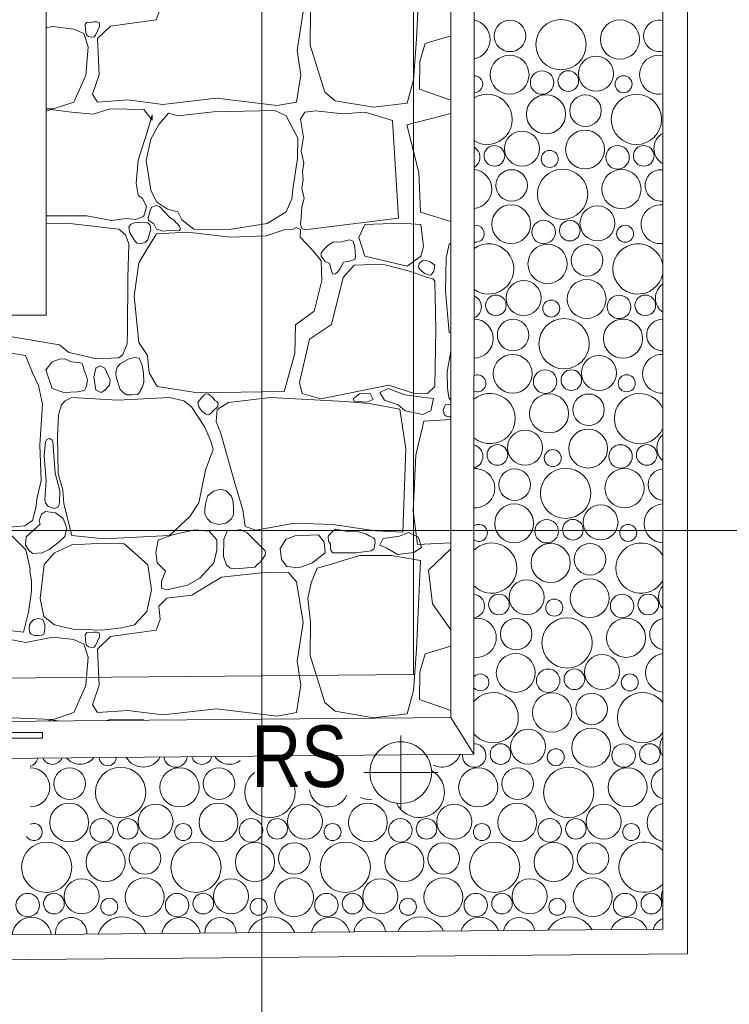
# Model space of a CAD drawing. Header units: millimetres. Extents: x -573548 to 674770, y -210017 to -47794.
# Tile 180 of 234: x 116987 to 118715, y -106175 to -103779. Entities that reach past the tile are written whole.
import ezdxf
from ezdxf.enums import TextEntityAlignment as Align

# ---------------------------------------------------------------- set-up
doc = ezdxf.new("R2010")
doc.units = ezdxf.units.MM
for name, color, linetype, lineweight in [('A.02 RZUT PIWNICY_is$0$_HATCH_Nr_pióra__18', 8, 'Continuous', 9), ('A.02 RZUT PIWNICY_is$0$HATCH_Nr_pióra__18', 8, 'Continuous', 9), ('A.02 RZUT PIWNICY_is$0$OBRYS PARTERU#1_Nr_pióra__1', 8, 'Continuous', 9), ('A.02 RZUT PIWNICY_is$0$opaska_Nr_pióra__1', 8, 'Continuous', 9), ('A.02 RZUT PIWNICY_is$0$opisy inne_Nr_pióra__1', 8, 'Continuous', 9), ('A.02 RZUT PIWNICY_is$0$OSIE_Nr_pióra__1', 8, 'Continuous', 9), ('A.02 RZUT PIWNICY_is$0$RURY SPUSTOWE_Nr_pióra__3', 8, 'Continuous', 9), ('A.02 RZUT PIWNICY_is$0$Structural - Bearing_Nr_pióra__21', 8, 'Continuous', 9), ('A.02 RZUT PIWNICY_is$0$Structural - Grid', 8, 'Continuous', 9), ('A.02 RZUT PIWNICY_is$0$Structural - Grid_Nr_pióra__17', 8, 'Continuous', 9), ('A.02 RZUT PIWNICY_is$0$UZOIM#3_Nr_pióra__2', 8, 'Continuous', 9), ('A.02 RZUT PIWNICY_is$0$WIDOK2_Nr_pióra__251', 8, 'Continuous', 9)]:
    doc.layers.add(name, color=color, linetype=linetype, lineweight=lineweight)
doc.styles.add('A.02 RZUT PIWNICY_is$0$STYL_AUTOMATYCZNY_1', font='arial.ttf')
doc.styles.add('A.02 RZUT PIWNICY_is$0$STYL_AUTOMATYCZNY_4', font='arial.ttf', dxfattribs={"width": 0.8})

# ---------------------------------------------------------------- blocks, each defined once
blk = doc.blocks.new('*X48618')
at = {"layer": 'A.02 RZUT PIWNICY_is$0$HATCH_Nr_pióra__18'}
for centre, radius in [((118751.5, -103818.3), 38.4), ((118875.6, -103839.6), 61.2), ((119019.1, -103827.1), 47.7), ((118750.4, -103912.7), 47.3), ((118960.7, -103910.5), 42.6), ((118829.5, -103931.8), 28.6), ((118893.3, -103928.3), 25.1), ((119028, -103935.9), 20.7), ((118839.1, -104009.1), 47.7), ((118935.2, -104000.3), 38.4), ((119059.3, -104021.6), 61.2), ((118780.7, -104092.5), 42.6), ((118934.1, -104094.7), 47.3), ((118713.3, -104110.3), 25.1), ((118848, -104117.9), 20.7), ((119013.2, -104113.8), 28.6), ((119077, -104110.3), 25.1), ((118755.2, -104182.3), 38.4), ((118879.3, -104203.6), 61.2), ((119022.8, -104191.1), 47.7), ((118754.1, -104276.7), 47.3), ((118964.4, -104274.5), 42.6), ((118833.2, -104295.8), 28.6), ((118897, -104292.2), 25.1), ((119031.7, -104299.9), 20.7), ((118842.8, -104373.1), 47.7), ((118938.9, -104364.3), 38.4), ((118784.4, -104456.5), 42.6), ((118937.9, -104458.7), 47.3), ((118717, -104474.2), 25.1), ((119016.9, -104477.8), 28.6), ((119080.7, -104474.2), 25.1), ((118851.7, -104481.9), 20.7), ((118758.9, -104546.3), 38.4), ((118883, -104567.6), 61.2), ((119026.5, -104555.1), 47.7), ((118757.9, -104640.7), 47.3), ((118968.1, -104638.5), 42.6), ((118836.9, -104659.8), 28.6), ((118900.7, -104656.2), 25.1), ((119035.5, -104663.9), 20.7), ((118846.5, -104737.1), 47.7), ((118942.6, -104728.3), 38.4), ((118788.1, -104820.5), 42.6), ((118941.6, -104822.7), 47.3), ((118720.7, -104838.2), 25.1), ((119020.6, -104841.8), 28.6), ((119084.4, -104838.2), 25.1), ((118855.5, -104845.9), 20.7), ((118762.6, -104910.3), 38.4), ((118886.7, -104931.6), 61.2), ((119030.3, -104919.1), 47.7), ((118761.6, -105004.7), 47.3), ((118971.8, -105002.5), 42.6), ((118840.6, -105023.8), 28.6), ((118904.4, -105020.2), 25.1), ((119039.2, -105027.9), 20.7), ((118850.3, -105101.1), 47.7), ((118946.3, -105092.3), 38.4), ((118791.8, -105184.5), 42.6), ((118945.3, -105186.7), 47.3), ((118724.4, -105202.2), 25.1), ((118859.2, -105209.9), 20.7), ((119024.3, -105205.8), 28.6), ((119088.1, -105202.2), 25.1), ((118766.3, -105274.3), 38.4), ((118890.4, -105295.6), 61.2), ((119034, -105283.1), 47.7), ((118765.3, -105368.7), 47.3), ((118975.5, -105366.5), 42.6), ((118844.3, -105387.8), 28.6), ((118908.1, -105384.2), 25.1), ((119042.9, -105391.9), 20.7), ((118854, -105465.1), 47.7), ((118950, -105456.3), 38.4), ((118795.5, -105548.5), 42.6), ((118949, -105550.7), 47.3), ((118728.1, -105566.2), 25.1), ((118862.9, -105573.9), 20.7), ((119028, -105569.8), 28.6), ((119091.8, -105566.2), 25.1), ((117678.9, -105638.3), 38.4), ((117803, -105659.6), 61.2), ((117946.5, -105647.1), 47.7), ((118042.6, -105638.3), 38.4), ((118674, -105647.1), 47.7), ((118770, -105638.3), 38.4), ((118894.1, -105659.6), 61.2), ((119037.7, -105647.1), 47.7), ((117677.9, -105732.7), 47.3), ((117888.1, -105730.5), 42.6), ((118041.6, -105732.7), 47.3), ((118251.8, -105730.5), 42.6), ((118405.3, -105732.7), 47.3), ((118615.5, -105730.5), 42.6), ((118769, -105732.7), 47.3), ((118979.2, -105730.5), 42.6), ((117756.9, -105751.8), 28.6), ((117820.7, -105748.2), 25.1), ((118120.6, -105751.8), 28.6), ((118184.4, -105748.2), 25.1), ((118484.3, -105751.8), 28.6), ((118548.1, -105748.2), 25.1), ((118848, -105751.8), 28.6), ((118911.8, -105748.2), 25.1), ((117955.5, -105755.9), 20.7), ((118319.2, -105755.9), 20.7), ((118682.9, -105755.9), 20.7), ((119046.6, -105755.9), 20.7), ((117623, -105841.6), 61.2), ((117766.5, -105829.1), 47.7), ((117862.6, -105820.3), 38.4), ((117986.7, -105841.6), 61.2), ((118130.3, -105829.1), 47.7), ((118226.3, -105820.3), 38.4), ((118350.4, -105841.6), 61.2), ((118494, -105829.1), 47.7), ((118590, -105820.3), 38.4), ((118714.1, -105841.6), 61.2), ((118857.7, -105829.1), 47.7), ((118953.7, -105820.3), 38.4), ((117708.1, -105912.5), 42.6), ((117861.6, -105914.7), 47.3), ((118071.8, -105912.5), 42.6), ((118225.3, -105914.7), 47.3), ((118435.5, -105912.5), 42.6), ((118589, -105914.7), 47.3), ((118799.2, -105912.5), 42.6), ((118952.7, -105914.7), 47.3), ((117576.9, -105933.8), 28.6), ((117640.7, -105930.2), 25.1), ((117775.5, -105937.9), 20.7), ((117940.6, -105933.8), 28.6), ((118004.4, -105930.2), 25.1), ((118139.2, -105937.9), 20.7), ((118304.3, -105933.8), 28.6), ((118368.1, -105930.2), 25.1), ((118502.9, -105937.9), 20.7), ((118668, -105933.8), 28.6), ((118731.8, -105930.2), 25.1), ((118866.6, -105937.9), 20.7), ((119031.7, -105933.8), 28.6), ((119095.5, -105930.2), 25.1)]:
    blk.add_circle(centre, radius, dxfattribs=at)
for centre, radius, start, end in [((118655.4, -103827.1), 47.7, 280.2182, 79.7369), ((119115.2, -103818.3), 38.4, 77.8459, 282.1541), ((119114.1, -103912.7), 47.3, 78.9166, 281.0834), ((118664.3, -103935.9), 20.7, 268.6673, 91.2878), ((118695.6, -104021.6), 61.2, 238.7472, 121.2079), ((119144.4, -104092.5), 42.6, 119.7834, 240.2166), ((118649.5, -104113.8), 28.6, 300.046, 59.9092), ((118659.1, -104191.1), 47.7, 275.5485, 84.4066), ((119118.9, -104182.3), 38.4, 83.4612, 276.5388), ((119117.9, -104276.7), 47.3, 83.4617, 276.5383), ((118668, -104299.9), 20.7, 257.9094, 102.0457), ((118699.3, -104385.6), 61.2, 234.4301, 125.525), ((119063, -104385.6), 61.2, 10.1268, 349.8732), ((119148.1, -104456.5), 42.6, 125.7221, 234.2779), ((118653.2, -104477.8), 28.6, 291.4689, 68.4862), ((118662.8, -104555.1), 47.7, 270.9158, 89.0394), ((119122.6, -104546.3), 38.4, 89.0138, 270.9862), ((119121.6, -104640.7), 47.3, 87.9658, 272.0342), ((118671.7, -104663.9), 20.7, 246.694, 113.2612), ((118703, -104749.6), 61.2, 229.8663, 130.0889), ((119066.7, -104749.6), 61.2, 22.5042, 337.4958), ((119151.8, -104820.5), 42.6, 132.1433, 227.8567), ((118656.9, -104841.8), 28.6, 283.374, 76.5811), ((118666.5, -104919.1), 47.7, 266.2891, 93.666), ((119126.3, -104910.3), 38.4, 94.5571, 265.4429), ((119125.3, -105004.7), 47.3, 92.4572, 267.5428), ((118675.5, -105027.9), 20.7, 234.4221, 125.533), ((118706.7, -105113.6), 61.2, 224.9723, 134.9828), ((119070.4, -105113.6), 61.2, 30.3129, 329.6871), ((119155.5, -105184.5), 42.6, 139.2987, 220.7013), ((118660.6, -105205.8), 28.6, 275.5448, 84.4103), ((118670.3, -105283.1), 47.7, 261.6382, 98.3169), ((119130, -105274.3), 38.4, 100.1437, 259.8563), ((119129, -105368.7), 47.3, 96.9639, 263.0361), ((118679.2, -105391.9), 20.7, 219.8299, 140.1253), ((118710.4, -105477.6), 61.2, 219.6176, 140.3376), ((119074.1, -105477.6), 61.2, 36.6101, 323.3899), ((119159.2, -105548.5), 42.6, 147.699, 212.301), ((118664.3, -105569.8), 28.6, 174.2961, 92.1358), ((117573.2, -105569.8), 28.6, 290.1387, 347.7391), ((117637, -105566.2), 25.1, 202.2838, 338.7032), ((117704.4, -105548.5), 42.6, 218.9377, 322.0493), ((117771.7, -105573.9), 20.7, 181.7572, 359.2298), ((117857.9, -105550.7), 47.3, 209.5366, 331.4504), ((117936.9, -105569.8), 28.6, 186.8778, 354.1092), ((118000.7, -105566.2), 25.1, 194.7507, 346.2363), ((118068.1, -105548.5), 42.6, 213.7325, 308.4976), ((118585.3, -105550.7), 47.3, 243.8728, 339.8203), ((117582.8, -105647.1), 47.7, 270.2168, 89.7832), ((118530.4, -105659.6), 61.2, 204.303, 61.0305), ((119133.7, -105638.3), 38.4, 105.8299, 254.1701), ((118166.7, -105659.6), 61.2, 127.6888, 11.4284), ((118310.3, -105647.1), 47.7, 186.9587, 335.9193), ((118406.3, -105638.3), 38.4, 240.3253, 282.5527), ((119132.7, -105732.7), 47.3, 101.5144, 258.4856), ((117591.7, -105755.9), 20.7, 211.7892, 114.978), ((119077.8, -105841.6), 61.2, 42.0857, 317.9143), ((119162.9, -105912.5), 42.6, 158.8097, 201.1903), ((117586.5, -106011.1), 47.7, 6.828, 174.159), ((117682.6, -106002.3), 38.4, 356.4161, 184.5709), ((117806.7, -106023.6), 61.2, 19.1847, 161.8023), ((117950.3, -106011.1), 47.7, 10.6302, 170.3568), ((118046.3, -106002.3), 38.4, 1.099, 179.888), ((118170.4, -106023.6), 61.2, 22.3104, 158.6765), ((118314, -106011.1), 47.7, 14.4782, 166.5088), ((118410, -106002.3), 38.4, 5.786, 175.2009), ((118534.1, -106023.6), 61.2, 25.5061, 155.4809), ((118677.7, -106011.1), 47.7, 18.3917, 162.5953), ((118773.7, -106002.3), 38.4, 10.5089, 170.478), ((118897.8, -106023.6), 61.2, 28.7873, 152.1997), ((119041.4, -106011.1), 47.7, 22.3937, 158.5933), ((119137.4, -106002.3), 38.4, 111.6816, 165.6851)]:
    blk.add_arc(centre, radius, start, end, dxfattribs=at)
blk = doc.blocks.new('A.02 RZUT PIWNICY_is$0$Wypełnienie_12_1')
at = {"layer": 'A.02 RZUT PIWNICY_is$0$HATCH_Nr_pióra__18'}
blk.add_blockref('*X48618', (0, 0), dxfattribs=at)
blk = doc.blocks.new('*X48622')
at = {"layer": 'A.02 RZUT PIWNICY_is$0$_HATCH_Nr_pióra__18'}
for p, q in [((118524, -103825.3), (118533.4, -103609.2)), ((117899.4, -103753.1), (117889.9, -103779.1)), ((118232.9, -103854.2), (118247.4, -103760.1)), ((118265.9, -103759.8), (118264.3, -103840.6)), ((117720.8, -103784.9), (117716.9, -103790.6)), ((117729.7, -103785.6), (117720.8, -103784.9)), ((117738.1, -103783.8), (117729.7, -103785.6)), ((117745, -103784.1), (117738.1, -103783.8)), ((117747.1, -103784.9), (117745, -103784.1)), ((117750.5, -103785.4), (117747.1, -103784.9)), ((117751.5, -103789.5), (117750.5, -103785.4)), ((117889.9, -103779.1), (117778.5, -103794.4)), ((117621.8, -103799), (117638.1, -103795.6)), ((117638.1, -103795.6), (117688.9, -103801.8)), ((117688.9, -103801.8), (117713.2, -103812.9)), ((117716.9, -103790.6), (117717.4, -103801.7)), ((117717.4, -103801.7), (117718.2, -103810.5)), ((117718.2, -103810.5), (117720.8, -103816.6)), ((117742, -103816.6), (117751.7, -103795.1)), ((117778.5, -103794.4), (117747.1, -103824.9)), ((117751.7, -103795.1), (117751.5, -103789.5)), ((117713.2, -103812.9), (117724, -103844.7)), ((117720.8, -103816.6), (117725.2, -103819.8)), ((117725.2, -103819.8), (117732.1, -103821.3)), ((117732.1, -103821.3), (117738.3, -103820.3)), ((117738.3, -103820.3), (117742, -103816.6)), ((117747.1, -103824.9), (117750.8, -103913.3)), ((118516.2, -103925.5), (118524, -103825.3)), ((118607.3, -103818.1), (118544.4, -103836.9)), ((117724, -103844.7), (117718.6, -103914.1)), ((118241.6, -103913.3), (118232.9, -103854.2)), ((118264.3, -103840.6), (118300.2, -103954.9)), ((118544.4, -103836.9), (118531.9, -103881)), ((118531.9, -103881), (118531.1, -103948.2)), ((117718.6, -103914.1), (117688.9, -103979.7)), ((117750.8, -103913.3), (117734.3, -103960.3)), ((118231.3, -103979.7), (118241.6, -103913.3)), ((118500.6, -103982.3), (118516.2, -103925.5)), ((118531.1, -103948.2), (118607.3, -103974.7)), ((117734.3, -103960.3), (117747.1, -103979.7)), ((117747.1, -103979.7), (117821, -103974.3)), ((117821, -103974.3), (117906, -103985.1)), ((117906, -103985.1), (118036.5, -103970.2)), ((118036.5, -103970.2), (118184.2, -103988)), ((118300.2, -103954.9), (118325.8, -103976.4)), ((118325.8, -103976.4), (118419.1, -103992.1)), ((117638.9, -103996.2), (117621.8, -103995.5)), ((117633.2, -103997.5), (117621.8, -104001.8)), ((117683.5, -104004.1), (117633.2, -103997.5)), ((117688.9, -103979.7), (117638.9, -103996.2)), ((117777.6, -103996.2), (117736.4, -104009)), ((117859.4, -103997.5), (117777.6, -103996.2)), ((117879.6, -104023.5), (117859.4, -103997.5)), ((118178.9, -103999.5), (118029.4, -104003.2)), ((118206.5, -104012.7), (118178.9, -103999.5)), ((118184.2, -103988), (118231.3, -103979.7)), ((118277.5, -104001.1), (118251.5, -104003.7)), ((118344.8, -104008.2), (118277.5, -104001.1)), ((118419.1, -103992.1), (118500.6, -103982.3)), ((117736.4, -104009), (117683.5, -104004.1)), ((117868.9, -104050.3), (117880, -104010.3)), ((117880, -104010.3), (117879.6, -104023.5)), ((117920, -104006.5), (117896.1, -104033.8)), ((117942.3, -104012.7), (117920, -104006.5)), ((118029.4, -104003.2), (117942.3, -104012.7)), ((118235, -104067.2), (118206.5, -104012.7)), ((118251.5, -104003.7), (118241.5, -104021.1)), ((118241.5, -104021.1), (118248.2, -104064.5)), ((118397.7, -104004.1), (118344.8, -104008.2)), ((118465.2, -104024.3), (118397.7, -104004.1)), ((118479.6, -104262.1), (118465.2, -104024.3)), ((118500, -104034.8), (118607.3, -104006.8)), ((117896.1, -104033.8), (117876.3, -104069.7)), ((118529.5, -104150.4), (118500, -104034.8)), ((117846.2, -104120.5), (117868.9, -104050.3)), ((117876.3, -104069.7), (117865.1, -104121.3)), ((118233.8, -104116.8), (118235, -104067.2)), ((118248.2, -104064.5), (118242.7, -104098.8)), ((117841.2, -104177), (117846.2, -104120.5)), ((117865.1, -104121.3), (117876.7, -104193.5)), ((118223, -104185.7), (118233.8, -104116.8)), ((118242.7, -104098.8), (118249.4, -104128)), ((118249.4, -104128), (118246.1, -104148.2)), ((118248, -104168), (118244.4, -104188.7)), ((118246.1, -104148.2), (118248, -104168)), ((118533.3, -104247.2), (118529.5, -104150.4)), ((117845.7, -104205.9), (117841.2, -104177)), ((117876.7, -104193.5), (117890.7, -104222.4)), ((118219.7, -104214.6), (118223, -104185.7)), ((118244.4, -104188.7), (118250, -104214.1)), ((117857.3, -104215), (117845.7, -104205.9)), ((117866, -104234), (117857.3, -104215)), ((118206.5, -104246.8), (118219.7, -104214.6)), ((118250, -104214.1), (118244.2, -104234.7)), ((117859.4, -104256.7), (117866, -104234)), ((117875.6, -104241.1), (117870.4, -104261.6)), ((117879.3, -104234.8), (117875.6, -104241.1)), ((117889.4, -104231.3), (117879.3, -104234.8)), ((117898.1, -104233.9), (117889.4, -104231.3)), ((117890.7, -104222.4), (117917.6, -104240.2)), ((117922.4, -104259.5), (117898.1, -104233.9)), ((117917.6, -104240.2), (117942.3, -104246.8)), ((118244.2, -104234.7), (118242.4, -104259.9)), ((117621.8, -104256.5), (117721.1, -104256.3)), ((117721.1, -104256.3), (117780.9, -104267.8)), ((117780.9, -104267.8), (117816.4, -104262.9)), ((117816.4, -104262.9), (117840, -104265.4)), ((117840, -104265.4), (117859.4, -104256.7)), ((117870.4, -104261.6), (117870.7, -104266.7)), ((117927.5, -104263.3), (117922.4, -104259.5)), ((117934.7, -104267.9), (117927.5, -104263.3)), ((117942.3, -104246.8), (117951.8, -104266.2)), ((118160.3, -104275.3), (118206.5, -104246.8)), ((118242.4, -104259.9), (118241.5, -104277.7)), ((118251.5, -104290.6), (118479.6, -104262.1)), ((118607.3, -104270.4), (118533.3, -104247.2)), ((117679.8, -104275.3), (117621.8, -104275.5)), ((117798.7, -104288.5), (117679.8, -104275.3)), ((117814.6, -104302.6), (117798.7, -104288.5)), ((117827.3, -104277), (117822.7, -104283.7)), ((117822.7, -104283.7), (117825.6, -104297.8)), ((117835.8, -104273.6), (117827.3, -104277)), ((117856.8, -104271.4), (117835.8, -104273.6)), ((117869.3, -104273.6), (117856.8, -104271.4)), ((117875.3, -104279.3), (117869.3, -104273.6)), ((117869.3, -104314.9), (117876.8, -104288.3)), ((117870.7, -104266.7), (117873.9, -104269.6)), ((117873.9, -104269.6), (117884, -104275.7)), ((117876.8, -104288.3), (117875.3, -104279.3)), ((117884, -104275.7), (117890.5, -104289)), ((117890.5, -104289), (117899.8, -104291)), ((117937.2, -104272.5), (117934.7, -104267.9)), ((117942.4, -104276.9), (117937.2, -104272.5)), ((117946.1, -104282.2), (117942.4, -104276.9)), ((117948.2, -104286.7), (117946.1, -104282.2)), ((117948.3, -104289.9), (117948.2, -104286.7)), ((117951.8, -104266.2), (117981.1, -104288.9)), ((117981.1, -104288.9), (118067.8, -104289.7)), ((118067.8, -104289.7), (118160.3, -104275.3)), ((118222.9, -104288.7), (118201.2, -104290.1)), ((118230.3, -104284.9), (118222.9, -104288.7)), ((118240.9, -104289.4), (118230.3, -104284.9)), ((118240.4, -104307.9), (118240.9, -104289.4)), ((118241.5, -104277.7), (118244.4, -104286.9)), ((118244.4, -104286.9), (118251.5, -104290.6)), ((118397.7, -104277.7), (118383.3, -104309.3)), ((118486.6, -104274.3), (118397.7, -104277.7)), ((118533.9, -104277.7), (118486.6, -104274.3)), ((118540.6, -104331.3), (118533.9, -104277.7)), ((117823.1, -104324.2), (117814.6, -104302.6)), ((117825.6, -104297.8), (117835.8, -104314.9)), ((117890.7, -104300), (117869.3, -104334.3)), ((117965.9, -104295.9), (117890.7, -104300)), ((117899.8, -104291), (117905.4, -104293.2)), ((117905.4, -104293.2), (117913.6, -104292.7)), ((117913.6, -104292.7), (117945.9, -104291.8)), ((117945.9, -104291.8), (117948.3, -104289.9)), ((118070.7, -104307.9), (117965.9, -104295.9)), ((118157.8, -104305), (118070.7, -104307.9)), ((118201.2, -104290.1), (118157.8, -104305)), ((118270.9, -104340.5), (118240.4, -104307.9)), ((118383.3, -104309.3), (118397.7, -104354.3)), ((117820.9, -104408.3), (117823.1, -104324.2)), ((117835.8, -104314.9), (117842.6, -104322.6)), ((117842.6, -104322.6), (117853.4, -104323.8)), ((117869.3, -104334.3), (117847.8, -104370.6)), ((117853.4, -104323.8), (117863.5, -104320.5)), ((117863.5, -104320.5), (117869.3, -104314.9)), ((118308.5, -104327.6), (118297.3, -104338.8)), ((118320.6, -104320), (118308.5, -104327.6)), ((118328.4, -104319.8), (118320.6, -104320)), ((118337.8, -104320.7), (118328.4, -104319.8)), ((118360.2, -104314.9), (118337.8, -104320.7)), ((118369.5, -104318), (118360.2, -104314.9)), ((118373.2, -104332), (118369.5, -104318)), ((118374.7, -104354.6), (118373.2, -104332)), ((118533.9, -104354.3), (118540.6, -104331.3)), ((118602.8, -104325.2), (118595.6, -104358.8)), ((118607.3, -104323.1), (118602.8, -104325.2)), ((118291.6, -104365.7), (118270.9, -104340.5)), ((118297.3, -104338.8), (118291.5, -104347.4)), ((118291.5, -104347.4), (118291.6, -104354.3)), ((118291.6, -104354.3), (118301.4, -104367)), ((118363.8, -104365.8), (118374.3, -104361.4)), ((118374.3, -104361.4), (118374.7, -104354.6)), ((118397.7, -104354.3), (118500.8, -104378.8)), ((118500.8, -104378.8), (118533.9, -104354.3)), ((118595.6, -104358.8), (118594, -104439.7)), ((117847.8, -104370.6), (117835.8, -104452)), ((118293.2, -104414), (118291.6, -104365.7)), ((118301.4, -104367), (118311.4, -104372.1)), ((118311.4, -104372.1), (118317.6, -104392.5)), ((118332.1, -104392.7), (118338, -104384.4)), ((118338, -104384.4), (118346.1, -104368.8)), ((118371.6, -104376.4), (118345.2, -104406.1)), ((118346.1, -104368.8), (118363.8, -104365.8)), ((118440.2, -104373.9), (118371.6, -104376.4)), ((118506.2, -104390.9), (118440.2, -104373.9)), ((118528.7, -104382.3), (118530.4, -104372.5)), ((118533.9, -104388.6), (118528.7, -104382.3)), ((118530.4, -104372.5), (118537.7, -104365.8)), ((118537.7, -104365.8), (118547.7, -104364.6)), ((118547.7, -104364.6), (118556.9, -104367.9)), ((118556.9, -104367.9), (118568, -104376.4)), ((118568, -104376.4), (118566.1, -104390.6)), ((117819.6, -104533.9), (117820.9, -104408.3)), ((118345.2, -104406.1), (118316.3, -104520.9)), ((118317.6, -104392.5), (118319.8, -104398)), ((118319.8, -104398), (118326.4, -104397.2)), ((118326.4, -104397.2), (118332.1, -104392.7)), ((118550.8, -104406.1), (118506.2, -104390.9)), ((118543, -104396.3), (118533.9, -104388.6)), ((118554.2, -104400.3), (118543, -104396.3)), ((118564.2, -104409.9), (118550.8, -104406.1)), ((118559.2, -104399.7), (118554.2, -104400.3)), ((118561.8, -104396.8), (118559.2, -104399.7)), ((118566.1, -104390.6), (118561.8, -104396.8)), ((118274.6, -104487.9), (118293.2, -104414)), ((118568.4, -104414.9), (118564.2, -104409.9)), ((118568.6, -104418.9), (118568.4, -104414.9)), ((118569, -104452.8), (118568.6, -104418.9)), ((117835.8, -104452), (117847.4, -104564.7)), ((118570.6, -104532.5), (118569, -104452.8)), ((118594, -104439.7), (118602.8, -104539.9)), ((118228.8, -104521.7), (118274.6, -104487.9)), ((118227.2, -104591.5), (118228.8, -104521.7)), ((118316.3, -104520.9), (118262.7, -104556.8)), ((117480.8, -104541.1), (117654.2, -104570.6)), ((117818.8, -104567.5), (117819.6, -104533.9)), ((118568.1, -104671.6), (118570.6, -104532.5)), ((118602.8, -104539.9), (118607.3, -104540.9)), ((117654.2, -104570.6), (117677.1, -104588.8)), ((117808.8, -104593.7), (117818.8, -104567.5)), ((117847.4, -104564.7), (117868.9, -104596.4)), ((118262.7, -104556.8), (118239.1, -104662.1)), ((117571.2, -104596), (117514.3, -104586.9)), ((117588.2, -104638.1), (117571.2, -104596)), ((117677.1, -104588.8), (117706.8, -104595.7)), ((117706.8, -104595.7), (117743.5, -104604.1)), ((117798.7, -104602.2), (117808.8, -104593.7)), ((117837.8, -104601), (117823.2, -104604.2)), ((117848.1, -104602.4), (117837.8, -104601)), ((117868.9, -104596.4), (117873, -104638.1)), ((118201.2, -104683.9), (118227.2, -104591.5)), ((118607.3, -104585.7), (118598.6, -104635.9)), ((117636.5, -104611.3), (117621.2, -104630.7)), ((117654.1, -104605.3), (117636.5, -104611.3)), ((117667.4, -104604.3), (117654.1, -104605.3)), ((117670.3, -104605.6), (117667.4, -104604.3)), ((117683.5, -104611.3), (117670.3, -104605.6)), ((117705.1, -104613.8), (117683.5, -104611.3)), ((117709.1, -104615.8), (117705.1, -104613.8)), ((117713, -104625), (117709.1, -104615.8)), ((117714.5, -104632.8), (117713, -104625)), ((117753.1, -104621.6), (117743, -104627)), ((117743.5, -104604.1), (117798.7, -104602.2)), ((117764.8, -104627), (117753.1, -104621.6)), ((117795.2, -104623.8), (117792.6, -104632.7)), ((117802, -104616.7), (117795.2, -104623.8)), ((117823.2, -104604.2), (117802, -104616.7)), ((117852.3, -104612.5), (117848.1, -104602.4)), ((117855.3, -104620.3), (117852.3, -104612.5)), ((117858.8, -104639.1), (117855.3, -104620.3)), ((117603.4, -104669.1), (117588.2, -104638.1)), ((117621.2, -104630.7), (117636.5, -104676.9)), ((117719.7, -104646.3), (117714.5, -104632.8)), ((117722.3, -104656.3), (117719.7, -104646.3)), ((117743, -104627), (117737.6, -104648.9)), ((117737.6, -104648.9), (117743, -104680.6)), ((117778, -104655.1), (117764.8, -104627)), ((117792.6, -104632.7), (117791.3, -104641.5)), ((117791.3, -104641.5), (117792.9, -104651.3)), ((117859.8, -104661.3), (117858.8, -104639.1)), ((117873, -104638.1), (117892.4, -104672)), ((118598.6, -104635.9), (118599.1, -104675.5)), ((117612.9, -104714.5), (117603.4, -104669.1)), ((117717.8, -104676.9), (117720.1, -104670.3)), ((117720.1, -104670.3), (117722.3, -104656.3)), ((117764.8, -104680.6), (117776, -104668.3)), ((117776, -104668.3), (117778, -104655.1)), ((117792.9, -104651.3), (117802, -104678.6)), ((117852.3, -104678.6), (117856, -104672.2)), ((117856, -104672.2), (117859.8, -104661.3)), ((117892.4, -104672), (117991, -104687.3)), ((118239.1, -104662.1), (118245.3, -104688.9)), ((118290.7, -104701.3), (118455.9, -104668.3)), ((118455.9, -104668.3), (118515.3, -104688.1)), ((118550.8, -104688.9), (118568.1, -104671.6)), ((117636.5, -104676.9), (117664.5, -104686.4)), ((117664.5, -104686.4), (117698.4, -104684.4)), ((117698.4, -104684.4), (117710.3, -104682.3)), ((117710.3, -104682.3), (117716.1, -104680)), ((117716.1, -104680), (117717.8, -104676.9)), ((117743, -104680.6), (117756, -104686.1)), ((117756, -104686.1), (117764.8, -104680.6)), ((117802, -104678.6), (117809.7, -104686.9)), ((117809.7, -104686.9), (117818.4, -104691.6)), ((117818.4, -104691.6), (117830.8, -104691.7)), ((117830.8, -104691.7), (117844.5, -104691.4)), ((117844.5, -104691.4), (117847.3, -104688.1)), ((117847.3, -104688.1), (117850.3, -104684.1)), ((117850.3, -104684.1), (117852.3, -104678.6)), ((117991, -104687.3), (118201.2, -104683.9)), ((118006.5, -104691.7), (118001, -104698.8)), ((118011.8, -104689.5), (118006.5, -104691.7)), ((118017.1, -104690.6), (118011.8, -104689.5)), ((118027.8, -104698.8), (118017.1, -104690.6)), ((118245.3, -104688.9), (118290.7, -104701.3)), ((118369.5, -104701.7), (118384.7, -104689.4)), ((118384.7, -104689.4), (118411.2, -104688.4)), ((118411.2, -104688.4), (118418, -104703.1)), ((118454.3, -104676.2), (118434.2, -104686.5)), ((118434.2, -104686.5), (118446, -104705.1)), ((118495.6, -104691.9), (118454.3, -104676.2)), ((118537.8, -104697.7), (118495.6, -104691.9)), ((118515.3, -104688.1), (118550.8, -104688.9)), ((118599.1, -104675.5), (118602.4, -104698.8)), ((117606.7, -104813.2), (117612.9, -104714.5)), ((117659.2, -104716.1), (117652.1, -104740.9)), ((117667.8, -104706.2), (117659.2, -104716.1)), ((117684.3, -104698.8), (117667.8, -104706.2)), ((117796.6, -104705), (117684.3, -104698.8)), ((117922.4, -104698.8), (117796.6, -104705)), ((117956.8, -104706.2), (117922.4, -104698.8)), ((117975.8, -104721.1), (117956.8, -104706.2)), ((118008.4, -104771), (117975.8, -104721.1)), ((117995, -104704.9), (117991.5, -104710.4)), ((117991.5, -104710.4), (117993.3, -104720.8)), ((117993.3, -104720.8), (118001, -104731.8)), ((118001, -104698.8), (117995, -104704.9)), ((118032.4, -104705.3), (118027.8, -104698.8)), ((118027.8, -104731.8), (118039.6, -104720.4)), ((118037.3, -104707.9), (118032.4, -104705.3)), ((118040.4, -104713.2), (118037.3, -104707.9)), ((118066.2, -104710.8), (118038.5, -104727.3)), ((118039.6, -104720.4), (118040.4, -104713.2)), ((118168.1, -104698.8), (118066.2, -104710.8)), ((118350.2, -104707.9), (118168.1, -104698.8)), ((118408.4, -104713.3), (118350.2, -104707.9)), ((118371.9, -104707.1), (118369.5, -104701.7)), ((118401.9, -104709.5), (118371.9, -104707.1)), ((118418, -104703.1), (118401.9, -104709.5)), ((118483, -104726.4), (118408.4, -104713.3)), ((118446, -104705.1), (118478.9, -104715.9)), ((118478.9, -104715.9), (118496.1, -104730.6)), ((118565.2, -104700.7), (118537.8, -104697.7)), ((118558.9, -104730.6), (118565.2, -104700.7)), ((118591.5, -104720.5), (118588.7, -104729.7)), ((118594.3, -104715.4), (118591.5, -104720.5)), ((118601, -104714.3), (118594.3, -104715.4)), ((118607.3, -104716.3), (118601, -104714.3)), ((118602.4, -104698.8), (118607.3, -104705.5)), ((117652.1, -104740.9), (117649.3, -104792.9)), ((118001, -104731.8), (118010.3, -104739.2)), ((118010.3, -104739.2), (118015, -104740.6)), ((118015, -104740.6), (118019.9, -104739.1)), ((118019.9, -104739.1), (118023.3, -104735.6)), ((118023.3, -104735.6), (118027.8, -104731.8)), ((118038.5, -104727.3), (118035.6, -104756.6)), ((118498, -104823.5), (118483, -104726.4)), ((118496.1, -104730.6), (118539.2, -104739.4)), ((118539.2, -104739.4), (118558.9, -104730.6)), ((118588.7, -104729.7), (118591.5, -104740.7)), ((118591.5, -104740.7), (118595.5, -104743.6)), ((118595.5, -104743.6), (118602.2, -104745.2)), ((118035.6, -104756.6), (118047.4, -104785.9)), ((118541.8, -104756.1), (118522.4, -104839)), ((118607.3, -104752.1), (118541.8, -104756.1)), ((118602.2, -104745.2), (118607.3, -104745.4)), ((117649.3, -104792.9), (117651.3, -104883.3)), ((118022.8, -104804.9), (118008.4, -104771)), ((118047.4, -104785.9), (118083.1, -104912.2)), ((117610, -104900.7), (117606.7, -104813.2)), ((117620.4, -104806.6), (117617.3, -104840.2)), ((117623.5, -104800.7), (117620.4, -104806.6)), ((117630.1, -104798.3), (117623.5, -104800.7)), ((117636.4, -104802.5), (117630.1, -104798.3)), ((117638.1, -104806.6), (117636.4, -104802.5)), ((117643.4, -104882.3), (117638.1, -104806.6)), ((118028.6, -104824.7), (118022.8, -104804.9)), ((117617.3, -104840.2), (117621.9, -104901)), ((118009.6, -104875.5), (118028.6, -104824.7)), ((118490.1, -105026.2), (118498, -104823.5)), ((118522.4, -104839), (118515.9, -104974.7)), ((117654.7, -104925.7), (117643.4, -104882.3)), ((117651.3, -104883.3), (117662.5, -104923)), ((117993.9, -104954.7), (118009.6, -104875.5)), ((117598.9, -104945.7), (117610, -104900.7)), ((117621.9, -104901), (117618.3, -104947)), ((118083.1, -104912.2), (118100.4, -104971.7)), ((117654.5, -104954.7), (117654.7, -104925.7)), ((117662.5, -104923), (117664.5, -104957.2)), ((118029.4, -104926.4), (118014.8, -104938.3)), ((118046.4, -104921.5), (118029.4, -104926.4)), ((118060.2, -104925.7), (118046.4, -104921.5)), ((118073.5, -104938.3), (118060.2, -104925.7)), ((117596.8, -104967.1), (117598.9, -104945.7)), ((117618.3, -104947), (117620.4, -104954.7)), ((117620.4, -104954.7), (117626.5, -104963.3)), ((117651.6, -104964.1), (117654.5, -104954.7)), ((117664.5, -104957.2), (117684.3, -105034.4)), ((117971.6, -104988.2), (117993.9, -104954.7)), ((118010.1, -104957.8), (118008.2, -104969.9)), ((118014.8, -104938.3), (118010.1, -104957.8)), ((118077.3, -104952.7), (118073.5, -104938.3)), ((118077.8, -104968.3), (118077.3, -104952.7)), ((117588.2, -104998.1), (117596.8, -104967.1)), ((117610.3, -104982.5), (117607.3, -104991.5)), ((117620.4, -104975.9), (117610.3, -104982.5)), ((117632.7, -104977.4), (117620.4, -104975.9)), ((117626.5, -104963.3), (117643.1, -104968.4)), ((117644.4, -104979.3), (117632.7, -104977.4)), ((117643.1, -104968.4), (117651.6, -104964.1)), ((117662.8, -104993.1), (117644.4, -104979.3)), ((118008.2, -104969.9), (118008, -104982.3)), ((118008, -104982.3), (118014.8, -104993.5)), ((118073.5, -104993.5), (118077.9, -104983.3)), ((118077.9, -104983.3), (118077.8, -104968.3)), ((118100.4, -104971.7), (118106.2, -105012.5)), ((118515.9, -104974.7), (118525.9, -105056.4)), ((117570, -105010.9), (117588.2, -104998.1)), ((117607.3, -105006.8), (117572.7, -105037.5)), ((117607.3, -104991.5), (117605, -104998.6)), ((117605, -104998.6), (117607.3, -105006.8)), ((117671.7, -105016.5), (117662.8, -104993.1)), ((117922.4, -105034.4), (117971.6, -104988.2)), ((118014.8, -104993.5), (118023.5, -105002.9)), ((118023.5, -105002.9), (118042.1, -105007.5)), ((118042.1, -105007.5), (118059.8, -105004.1)), ((118059.8, -105004.1), (118073.5, -104993.5)), ((118132.2, -105021.2), (118226.3, -105003.9)), ((118226.3, -105003.9), (118320, -105007.2)), ((118320, -105007.2), (118423.7, -105022.9)), ((117522.1, -105014.6), (117570, -105010.9)), ((117667, -105036.6), (117671.7, -105016.5)), ((117929.1, -105032.4), (117894.9, -105046)), ((117984, -105020.8), (117929.1, -105032.4)), ((118019.1, -105023.7), (117984, -105020.8)), ((118037.7, -105045.1), (118019.1, -105023.7)), ((118063.7, -105022.4), (118054.4, -105043.1)), ((118079.9, -105023), (118063.7, -105022.4)), ((118094.3, -105019.3), (118079.9, -105023)), ((118111.6, -105027.8), (118094.3, -105019.3)), ((118106.2, -105012.5), (118132.2, -105021.2)), ((118154.5, -105070.7), (118111.6, -105027.8)), ((118285, -105032.4), (118227.2, -105034.8)), ((118298.6, -105050.1), (118285, -105032.4)), ((118320, -105024.1), (118308.5, -105036)), ((118326, -105018.5), (118320, -105024.1)), ((118339, -105021.5), (118326, -105018.5)), ((118356.8, -105024.4), (118339, -105021.5)), ((118377, -105024.1), (118356.8, -105024.4)), ((118399.9, -105030.1), (118377, -105024.1)), ((118409.7, -105035.6), (118399.9, -105030.1)), ((118423.7, -105022.9), (118490.1, -105026.2)), ((118482.4, -105035.6), (118504.1, -105026.6)), ((118504.1, -105026.6), (118528.2, -105038.6)), ((117537, -105034.4), (117571.9, -105069.5)), ((117572.7, -105037.5), (117571.7, -105057.8)), ((117629.3, -105068.4), (117653.7, -105049.6)), ((117653.7, -105049.6), (117667, -105036.6)), ((117684.3, -105034.4), (117763.2, -105042.7)), ((117747.1, -105053.8), (117684.3, -105057.1)), ((117811.5, -105054.2), (117747.1, -105053.8)), ((117763.2, -105042.7), (117922.4, -105034.4)), ((117837.1, -105076.5), (117811.5, -105054.2)), ((117894.9, -105046), (117888.6, -105075.9)), ((118037.3, -105069.9), (118037.7, -105045.1)), ((118054.4, -105043.1), (118053.8, -105085.6)), ((118205.7, -105043.9), (118191.9, -105066.2)), ((118227.2, -105034.8), (118205.7, -105043.9)), ((118300.9, -105076.1), (118298.6, -105050.1)), ((118308.5, -105036), (118309.5, -105047.9)), ((118309.5, -105047.9), (118314.3, -105054.8)), ((118314.3, -105054.8), (118314.1, -105062.1)), ((118419, -105040.1), (118409.7, -105035.6)), ((118422.5, -105044), (118419, -105040.1)), ((118421.7, -105059.2), (118422.6, -105052.5)), ((118422.6, -105052.5), (118422.5, -105044)), ((118434.3, -105057.9), (118442.1, -105041.6)), ((118442.1, -105041.6), (118482.4, -105035.6)), ((118525.9, -105056.4), (118607.3, -105052.3)), ((118528.2, -105038.6), (118536, -105063.3)), ((117571.7, -105057.8), (117578.8, -105068.8)), ((117571.9, -105069.5), (117582.6, -105115.1)), ((117578.8, -105068.8), (117588.8, -105078.3)), ((117588.8, -105078.3), (117611.7, -105076.5)), ((117611.7, -105076.5), (117629.3, -105068.4)), ((117642.2, -105076.5), (117617.1, -105105)), ((117684.3, -105057.1), (117642.2, -105076.5)), ((117869.3, -105105.4), (117837.1, -105076.5)), ((117888.6, -105075.9), (117892, -105100.9)), ((118030.1, -105100.6), (118037.3, -105069.9)), ((118156.1, -105075.1), (118154.5, -105070.7)), ((118155.1, -105082.1), (118156.1, -105075.1)), ((118191.9, -105066.2), (118194.6, -105093)), ((118268.9, -105101.7), (118300.9, -105076.1)), ((118314.1, -105062.1), (118315, -105070.5)), ((118315, -105070.5), (118320, -105076.1)), ((118320, -105076.1), (118377, -105076.1)), ((118377, -105076.1), (118413.3, -105071.6)), ((118413.3, -105071.6), (118419.8, -105067.2)), ((118419.8, -105067.2), (118421.7, -105059.2)), ((118451.7, -105065.1), (118434.3, -105057.9)), ((118477, -105080.7), (118451.7, -105065.1)), ((118517.3, -105075.9), (118477, -105080.7)), ((118536, -105063.3), (118517.3, -105075.9)), ((118607.3, -105066.4), (118552.7, -105118.4)), ((117892, -105100.9), (117912.6, -105121.1)), ((117996, -105138.4), (118030.1, -105100.6)), ((118053.8, -105085.6), (118061.3, -105106.4)), ((118130.2, -105111.3), (118136.5, -105104.3)), ((118136.4, -105104.6), (118143.4, -105098.4)), ((118143.4, -105098.4), (118150.3, -105089.1)), ((118150.3, -105089.1), (118155.1, -105082.1)), ((118194.6, -105093), (118207.8, -105110)), ((118236.2, -105112.8), (118268.9, -105101.7)), ((118347.7, -105094.7), (118307.7, -105106.2)), ((118385.7, -105083.1), (118347.7, -105094.7)), ((118424.1, -105083.1), (118385.7, -105083.1)), ((118462.5, -105083.1), (118424.1, -105083.1)), ((118533.4, -105094.8), (118462.5, -105083.1)), ((118524, -105310.9), (118533.4, -105094.8)), ((117582.6, -105115.1), (117581.8, -105121.4)), ((117581.8, -105121.4), (117585.8, -105144.9)), ((117617.1, -105105), (117607.1, -105187.2)), ((117877.9, -105166.9), (117869.3, -105105.4)), ((117912.6, -105121.1), (117902.3, -105145.5)), ((118160.7, -105123.6), (118048.4, -105136)), ((118061.3, -105106.4), (118070.9, -105113.4)), ((118070.9, -105113.4), (118083.9, -105115.7)), ((118083.9, -105115.7), (118130.2, -105111.3)), ((118212.3, -105124.4), (118160.7, -105123.6)), ((118207.8, -105110), (118236.2, -105112.8)), ((118231.3, -105147.4), (118212.3, -105124.4)), ((118282, -105114), (118266.9, -105149.8)), ((118307.7, -105106.2), (118282, -105114)), ((118552.7, -105118.4), (118562.5, -105200.2)), ((117585.8, -105144.9), (117586.1, -105169.6)), ((117902.3, -105145.5), (117902.7, -105162.8)), ((117966.3, -105155.4), (117996, -105138.4)), ((118048.4, -105136), (117976.2, -105179.7)), ((118247.4, -105245.8), (118231.3, -105147.4)), ((118266.9, -105149.8), (118259.4, -105187.5)), ((117586.1, -105169.6), (117578.5, -105221.1)), ((117866.8, -105219.3), (117877.9, -105166.9)), ((117902.7, -105162.8), (117915.9, -105166.5)), ((117915.9, -105166.5), (117966.3, -105155.4)), ((117607.1, -105187.2), (117615.8, -105231.3)), ((117915.9, -105186.7), (117896.5, -105206.6)), ((117976.2, -105179.7), (117915.9, -105186.7)), ((118259.4, -105187.5), (118265.9, -105245.5)), ((118562.5, -105200.2), (118607.3, -105264.2)), ((117578.5, -105221.1), (117566.5, -105269.4)), ((117837.1, -105251.5), (117866.8, -105219.3)), ((117896.5, -105206.6), (117899.4, -105238.7)), ((117584.9, -105244.9), (117581, -105251.8)), ((117591.4, -105238.9), (117584.9, -105244.9)), ((117602.5, -105236.5), (117591.4, -105238.9)), ((117613.6, -105239), (117602.5, -105236.5)), ((117615.8, -105244.9), (117613.6, -105239)), ((117615.8, -105231.3), (117642.2, -105251.5)), ((117618.4, -105251.3), (117615.8, -105244.9)), ((117899.4, -105238.7), (117889.9, -105264.8)), ((118232.9, -105339.9), (118247.4, -105245.8)), ((118265.9, -105245.5), (118264.3, -105326.3)), ((117566.5, -105269.4), (117478.2, -105259.3)), ((117581, -105251.8), (117580.2, -105262.4)), ((117580.2, -105262.4), (117581.7, -105270.6)), ((117581.7, -105270.6), (117584.9, -105274.3)), ((117615.8, -105274.3), (117617.4, -105268.7)), ((117617.4, -105268.7), (117618.7, -105260.2)), ((117618.7, -105260.2), (117618.4, -105251.3)), ((117642.2, -105251.5), (117687.2, -105262.3)), ((117687.2, -105262.3), (117757, -105264.3)), ((117720.8, -105270.6), (117716.9, -105276.3)), ((117729.7, -105271.3), (117720.8, -105270.6)), ((117738.1, -105269.5), (117729.7, -105271.3)), ((117745, -105269.7), (117738.1, -105269.5)), ((117747.1, -105270.6), (117745, -105269.7)), ((117750.5, -105271.1), (117747.1, -105270.6)), ((117751.5, -105275.1), (117750.5, -105271.1)), ((117757, -105264.3), (117806.1, -105258.6)), ((117889.9, -105264.8), (117778.5, -105280)), ((117806.1, -105258.6), (117837.1, -105251.5)), ((117483.3, -105277.6), (117572.5, -105294.9)), ((117572.5, -105294.9), (117638.1, -105281.3)), ((117584.9, -105274.3), (117593.7, -105277.3)), ((117593.7, -105277.3), (117604.2, -105277.4)), ((117604.2, -105277.4), (117611, -105276.7)), ((117611, -105276.7), (117615.8, -105274.3)), ((117638.1, -105281.3), (117688.9, -105287.5)), ((117688.9, -105287.5), (117713.2, -105298.6)), ((117716.9, -105276.3), (117717.4, -105287.3)), ((117717.4, -105287.3), (117718.2, -105296.1)), ((117718.2, -105296.1), (117720.8, -105302.3)), ((117742, -105302.3), (117751.7, -105280.8)), ((117778.5, -105280), (117747.1, -105310.6)), ((117751.7, -105280.8), (117751.5, -105275.1)), ((117713.2, -105298.6), (117724, -105330.4)), ((117720.8, -105302.3), (117725.2, -105305.5)), ((117725.2, -105305.5), (117732.1, -105306.9)), ((117732.1, -105306.9), (117738.3, -105306)), ((117738.3, -105306), (117742, -105302.3)), ((117747.1, -105310.6), (117750.8, -105398.9)), ((118516.2, -105411.2), (118524, -105310.9)), ((118607.3, -105303.8), (118544.4, -105322.6)), ((117724, -105330.4), (117718.6, -105399.7)), ((118241.6, -105398.9), (118232.9, -105339.9)), ((118264.3, -105326.3), (118300.2, -105440.6)), ((118544.4, -105322.6), (118531.9, -105366.7)), ((118531.9, -105366.7), (118531.1, -105433.8)), ((117718.6, -105399.7), (117688.9, -105465.4)), ((117750.8, -105398.9), (117734.3, -105446)), ((118231.3, -105465.4), (118241.6, -105398.9)), ((118500.6, -105468), (118516.2, -105411.2)), ((118531.1, -105433.8), (118607.3, -105460.4)), ((117734.3, -105446), (117747.1, -105465.4)), ((117747.1, -105465.4), (117821, -105460)), ((117821, -105460), (117906, -105470.7)), ((117906, -105470.7), (118036.5, -105455.9)), ((118036.5, -105455.9), (118184.2, -105473.6)), ((118300.2, -105440.6), (118325.8, -105462.1)), ((118325.8, -105462.1), (118419.1, -105477.8)), ((117638.9, -105481.9), (117539, -105477.8)), ((117633.2, -105483.1), (117626.6, -105485.6)), ((117650.6, -105485.4), (117633.2, -105483.1)), ((117688.9, -105465.4), (117638.9, -105481.9)), ((117777.6, -105481.9), (117769.5, -105484.4)), ((117859.4, -105483.1), (117777.6, -105481.9)), ((117859.7, -105483.6), (117859.4, -105483.1)), ((118184.2, -105473.6), (118231.3, -105465.4)), ((118419.1, -105477.8), (118500.6, -105468))]:
    blk.add_line(p, q, dxfattribs=at)
for p in [(117859.4, -104256.7), (118564.2, -104409.9), (117743, -104627), (117764.8, -104680.6), (118027.8, -104731.8)]:
    blk.add_point(p, dxfattribs=at)
blk = doc.blocks.new('A.02 RZUT PIWNICY_is$0$Wypełnienie_14_1')
at = {"layer": 'A.02 RZUT PIWNICY_is$0$_HATCH_Nr_pióra__18'}
blk.add_blockref('*X48622', (0, 0), dxfattribs=at)
blk = doc.blocks.new('A.02 RZUT PIWNICY_is$0$Standardowy znacznik osi_2')
at = {"layer": 'A.02 RZUT PIWNICY_is$0$Structural - Grid_Nr_pióra__17'}
blk.add_line((1000, 0), (17853.1, 0), dxfattribs=at)
at = {"layer": 'A.02 RZUT PIWNICY_is$0$Structural - Grid_Nr_pióra__17', "style": 'A.02 RZUT PIWNICY_is$0$STYL_AUTOMATYCZNY_1'}
for tag, p in [('AC_MarkerText_1_0', (5, -80)), ('AC_MarkerText_1_1', (19358.1, -80))]:
    blk.add_attdef(tag, text='', height=350, rotation=270, dxfattribs=at).set_placement(p, align=Align.TOP_CENTER)
blk = doc.blocks.new('A.02 RZUT PIWNICY_is$0$Standardowy znacznik osi_3')
at = {"layer": 'A.02 RZUT PIWNICY_is$0$Structural - Grid_Nr_pióra__17'}
for q in [(0, 0), (40906.6, 0)]:
    blk.add_line((2962.2, 0), q, dxfattribs=at)
blk.add_point((2962.2, 0), dxfattribs=at)
blk.add_point((2962.2, 0), dxfattribs=at)
at = {"layer": 'A.02 RZUT PIWNICY_is$0$Structural - Grid_Nr_pióra__17', "style": 'A.02 RZUT PIWNICY_is$0$STYL_AUTOMATYCZNY_1'}
for tag, p in [('AC_MarkerText_1_0', (-250, -335)), ('AC_MarkerText_1_1', (44118.7, -335))]:
    blk.add_attdef(tag, text='', height=350, rotation=180, dxfattribs=at).set_placement(p, align=Align.TOP_CENTER)
blk = doc.blocks.new('A.02 RZUT PIWNICY_is')
at = {"layer": 'A.02 RZUT PIWNICY_is$0$OBRYS PARTERU#1_Nr_pióra__1'}
blk.add_lwpolyline([(87547.3, -93022.2), (87547.3, -93622.2), (80856, -93622.2), (80856, -97482.2), (80306.7, -97482.2), (80306.7, -101132.2), (82397.3, -101132.2), (82397.3, -105082.2), (87537.3, -105082.2), (87537.3, -105471.8), (106939.7, -105472.5), (118516.4, -105372.5), (118516.4, -93022.2)], close=True, dxfattribs=at)
at = {"layer": 'A.02 RZUT PIWNICY_is$0$opaska_Nr_pióra__1'}
for points in [[(106116.8, -106089.1), (108405.1, -106084.9), (119123.2, -105992.6), (119123.2, -100037.1)], [(106120.4, -106149.1), (108405.4, -106144.9), (119183.2, -106052.1), (119183.2, -100037.1)]]:
    blk.add_lwpolyline(points, dxfattribs=at)
at = {"layer": 'A.02 RZUT PIWNICY_is$0$OSIE_Nr_pióra__1'}
for p, q in [((118485.2, -105701.4), (118485.2, -105521.4)), ((118395.2, -105611.4), (118575.2, -105611.4))]:
    blk.add_line(p, q, dxfattribs=at)
at = {"layer": 'A.02 RZUT PIWNICY_is$0$RURY SPUSTOWE_Nr_pióra__3'}
blk.add_circle((118485.2, -105611.4), 75, dxfattribs=at)
at = {"layer": 'A.02 RZUT PIWNICY_is$0$Structural - Bearing_Nr_pióra__21'}
for q in [(118607.3, -92877.8), (106908.7, -105578.1)]:
    blk.add_line((118607.3, -105477.2), q, dxfattribs=at)
blk.add_lwpolyline([(117621.8, -93967.8), (114233.3, -93967.8), (114233.3, -104498.1), (117621.8, -104498.1)], close=True, dxfattribs=at)
at = {"layer": 'A.02 RZUT PIWNICY_is$0$UZOIM#3_Nr_pióra__2'}
blk.add_lwpolyline([(117507.2, -105513.8), (117612.6, -105513.8), (117612.6, -105527.5), (117507.2, -105527.5)], close=True, dxfattribs=at)
at = {"layer": 'A.02 RZUT PIWNICY_is$0$WIDOK2_Nr_pióra__251'}
for p in [(118665.4, -100037.1), (118607.3, -105477.2), (112093.6, -105623.3)]:
    blk.add_line(p, (118663.2, -105566.7), dxfattribs=at)
at = {"layer": 'A.02 RZUT PIWNICY_is$0$_HATCH_Nr_pióra__18'}
blk.add_blockref('A.02 RZUT PIWNICY_is$0$Wypełnienie_14_1', (0, 0), dxfattribs=at)
at = {"layer": 'A.02 RZUT PIWNICY_is$0$HATCH_Nr_pióra__18'}
blk.add_blockref('A.02 RZUT PIWNICY_is$0$Wypełnienie_12_1', (0, 0), dxfattribs=at)
at = {"layer": 'A.02 RZUT PIWNICY_is$0$Structural - Grid', "zscale": 1000}
for name, p, rotation in [('A.02 RZUT PIWNICY_is$0$Standardowy znacznik osi_2', (118146.9, -108395.1), 90), ('A.02 RZUT PIWNICY_is$0$Standardowy znacznik osi_3', (121686.6, -105021.8), 180)]:
    blk.add_blockref(name, p, dxfattribs=dict(at, rotation=rotation))
at = {"layer": 'A.02 RZUT PIWNICY_is$0$opisy inne_Nr_pióra__1', "insert": (118238.1, -105572.5), "char_height": 150, "attachment_point": 5, "style": 'A.02 RZUT PIWNICY_is$0$STYL_AUTOMATYCZNY_4'}
blk.add_mtext('\\A1;{\\pqc;\\fArial|b0|i0|c238|p0;\\W0.800000;RS}', dxfattribs=at)

msp = doc.modelspace()

# ---------------------------------------------------------------- block references
at = {"ltscale": 10}
msp.add_blockref('A.02 RZUT PIWNICY_is', (-570.2, 0), dxfattribs=at)

doc.saveas('drawing.dxf')
